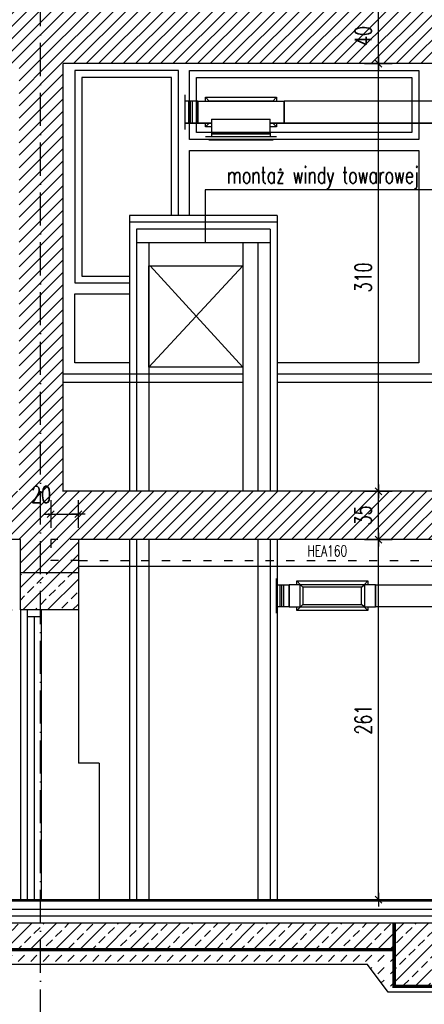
# Model space of a CAD drawing. Header units: millimetres. Extents: x 167273 to 188273, y -125105 to -88145.
# Tile 3 of 210: x 169175 to 169468, y -124735 to -124021. Entities that reach past the tile are written whole.
import ezdxf

# ---------------------------------------------------------------- set-up
doc = ezdxf.new("R2010")
doc.units = ezdxf.units.MM
doc.header["$PDMODE"] = 35
doc.header["$PDSIZE"] = 5
for name, pattern in [('ACAD_ISO03W100', [30, 12, -18]), ('ACAD_ISO10W100', [18, 12, -3, 0, -3]), ('DASHED', [0.75, 0.5, -0.25])]:
    doc.linetypes.add(name, pattern=pattern)
for name, color, linetype in [('!_ppoz', 10, 'Continuous'), ('a-op_leader', 9, 'Continuous'), ('a-op_text', 9, 'Continuous'), ('a-osie', 1, 'ACAD_ISO10W100'), ('a-poziomy', 9, 'Continuous'), ('a-wymiary', 9, 'Continuous'), ('b-cienka', 9, 'Continuous'), ('b-izolacja', 8, 'BATTING'), ('b-konstrukcja', 17, 'Continuous'), ('b-przerywana1', 9, 'ACAD_ISO03W100'), ('b-widokowa', 7, 'Continuous'), ('b-ściany', 2, 'Continuous'), ('c-wyposażenie', 5, 'Continuous'), ('h-hatch', 8, 'Continuous')]:
    doc.layers.add(name, color=color, linetype=linetype)
doc.styles.add('PPAB_100', font='romans.shx', dxfattribs={"width": 0.7, "height": 12})
doc.styles.add('PPAB_50', font='romans.shx', dxfattribs={"width": 0.7, "height": 8})
doc.linetypes.add('BATTING', pattern='A,0.0001,-0.1,[134,ltypeshp.shx,S=0.1,R=0,X=-0.1,Y=0],-0.2,[134,ltypeshp.shx,S=0.1,R=180,X=0.1,Y=0],-0.1', length=0.4001)
doc.dimstyles.new('newPPAB_100', dxfattribs={"dimscale": 0, "dimtxt": 16, "dimasz": 1, "dimexe": 10, "dimexo": 10, "dimgap": 5, "dimtad": 1, "dimdec": 0, "dimzin": 0, "dimdsep": 46, "dimtxsty": 'PPAB_100', "dimblk": 'tick_50', "dimcen": 0.09, "dimdle": 5, "dimse1": 1, "dimse2": 1, "dimclrd": 9, "dimclre": 9, "dimclrt": 161, "dimadec": 0, "dimazin": 0, "dimtfac": 1, "dimtdec": 0, "dimtix": 1, "dimtmove": 2, "dimatfit": 0, "dimldrblk": 'tick_50', "dimfxl": 0, "dimtolj": 1, "dimtzin": 0, "dimarcsym": 0})
pattern_1 = [(45, (-27340.637, 31489.755), (-8.9802561, 8.9802561), []), (45, (-27331.656, 31489.755), (-8.9802561, 8.9802561), [6.35, -3.175])]
pattern_2 = [(45, (-27340.6366, 31489.7547), (9e-16, 8.98025612), [6.35, -6.35])]
pattern_3 = [(45, (-27340.6366, 31489.7547), (-4.49012806, 4.49012806), [])]

# ---------------------------------------------------------------- blocks, each defined once
blk = doc.blocks.new('tick_50')
at = {"color": 9, "ltscale": 20}
for p, q in [((0, 10), (0, -10)), ((-5, 0), (5, 0))]:
    blk.add_line(p, q, dxfattribs=at)
at = {"color": 0}
blk.add_line((2.5, 2.5), (-2.5, -2.5), dxfattribs=at)
blk = doc.blocks.new('*D341')
at = {"layer": 'a-wymiary', "color": 9, "lineweight": -2}
for p, q in [((169196.81, -124379.66), (169195.81, -124379.66)), ((169197.81, -124379.66), (169217.81, -124379.66)), ((169218.81, -124379.66), (169219.81, -124379.66))]:
    blk.add_line(p, q, dxfattribs=at)
at = {"layer": 'Defpoints', "color": 0}
for p in [(169217.81, -124379.66), (169197.81, -124413.32), (169217.81, -124413.32)]:
    blk.add_point(p, dxfattribs=at)
at = {"layer": 'a-wymiary', "color": 9, "lineweight": -2}
blk.add_blockref('tick_50', (169197.81, -124379.66), dxfattribs=at)
at = {"layer": 'a-wymiary', "color": 9, "lineweight": -2, "rotation": 180}
blk.add_blockref('tick_50', (169217.81, -124379.66), dxfattribs=at)
at = {"layer": 'a-wymiary', "color": 161, "insert": (169190.86, -124365.47), "char_height": 12, "attachment_point": 5, "style": 'PPAB_100'}
blk.add_mtext('\\A1;20', dxfattribs=at)
blk = doc.blocks.new('*D342')
at = {"layer": 'a-wymiary', "color": 9, "lineweight": -2}
blk.add_line((169159.82, -124450.12), (169159.82, -124658.12), dxfattribs=at)
at = {"layer": 'Defpoints', "color": 0}
for p in [(169175.81, -124449.12), (169159.82, -124659.12), (169175.81, -124659.12)]:
    blk.add_point(p, dxfattribs=at)
at = {"layer": 'a-wymiary', "color": 9, "lineweight": -2}
for p, rotation in [((169159.82, -124449.12), 90), ((169159.82, -124659.12), 270)]:
    blk.add_blockref('tick_50', p, dxfattribs=dict(at, rotation=rotation))
at = {"layer": 'a-wymiary', "color": 161, "insert": (169148.82, -124554.12), "char_height": 12, "attachment_point": 5, "rotation": 90, "style": 'PPAB_100'}
blk.add_mtext('\\A1;210', dxfattribs=at)
blk = doc.blocks.new('went_piwnica_przekroj')
at = {"layer": 'h-hatch'}
for p, q in [((2851.99, -1133.16, -50.43), (2851.99, -1137.66, -50.43)), ((2851.99, -1137.66, -50.43), (2851.99, -1145.66, -50.43)), ((2854.99, -1137.66, -50.43), (2851.99, -1137.66, -50.43)), ((2851.99, -1137.66, -50.43), (2851.99, -1145.66, -50.43)), ((2861.49, -1137.66, -50.43), (2851.99, -1137.66, -50.43)), ((2854.99, -1145.66, -50.43), (2854.99, -1137.66, -50.43)), ((2855.99, -1137.66, -50.43), (2855.99, -1153.66, -50.43)), ((2857.49, -1137.66, -50.43), (2857.49, -1153.66, -50.43)), ((2861.49, -1137.66, -50.43), (2861.49, -1153.66, -50.43)), ((2861.49, -1137.66, -50.43), (2923.99, -1137.66, -50.43)), ((2861.49, -1145.66, -50.43), (2861.49, -1137.66, -50.43)), ((2923.99, -1137.66, -50.43), (2923.99, -1145.66, -50.43)), ((3073.99, -1137.66, -50.43), (2923.99, -1137.66, -50.43)), ((2923.99, -1153.66, -50.43), (2923.99, -1137.66, -50.43)), ((2851.99, -1145.66, -50.43), (2851.99, -1153.66, -50.43)), ((2851.99, -1145.66, -50.43), (2851.99, -1153.66, -50.43)), ((2854.99, -1153.66, -50.43), (2854.99, -1145.66, -50.43)), ((2861.49, -1153.66, -50.43), (2861.49, -1145.66, -50.43)), ((2923.99, -1145.66, -50.43), (2923.99, -1153.66, -50.43)), ((2851.99, -1153.66, -50.43), (2854.99, -1153.66, -50.43)), ((2851.99, -1153.66, -50.43), (2851.99, -1158.16, -50.43)), ((2851.99, -1153.66, -50.43), (2861.49, -1153.66, -50.43)), ((2871.49, -1153.66, -50.43), (2861.49, -1153.66, -50.43)), ((2871.49, -1150.65, -50.43), (2913.99, -1150.65, -50.43)), ((2871.49, -1150.65, -50.43), (2871.49, -1153.66, -50.43)), ((2871.49, -1153.66, -50.43), (2871.49, -1160.66, -50.43)), ((2913.99, -1160.66, -50.43), (2913.99, -1150.65, -50.43)), ((2923.99, -1153.66, -50.43), (2913.99, -1153.66, -50.43)), ((2923.99, -1153.66, -50.43), (3073.99, -1153.66, -50.43)), ((2871.49, -1160.66, -50.43), (2913.99, -1160.66, -50.43)), ((2871.49, -1160.66, -50.43), (2871.49, -1163.66, -50.43)), ((2913.99, -1160.66, -50.43), (2913.99, -1163.66, -50.43)), ((2871.49, -1163.66, -50.43), (2866.99, -1163.66, -50.43)), ((2913.99, -1163.66, -50.43), (2871.49, -1163.66, -50.43)), ((2918.49, -1163.66, -50.43), (2913.99, -1163.66, -50.43))]:
    blk.add_line(p, q, dxfattribs=at)
at = {"layer": 'h-hatch', "extrusion": (-1.22465e-16, -1, 1.83697e-16)}
for p, q in [((2851.99, -1137.66, -50.43), (2851.99, -1153.66, -50.43)), ((2851.99, -1137.66, -50.43), (2851.99, -1153.66, -50.43)), ((2866.99, -1134.91, -50.43), (2869.74, -1137.66, -50.43)), ((2866.99, -1134.91, -50.43), (2918.49, -1134.91, -50.43)), ((2866.99, -1137.66, -50.43), (2866.99, -1134.91, -50.43)), ((2915.74, -1137.66, -50.43), (2918.49, -1134.91, -50.43)), ((2918.49, -1134.91, -50.43), (2918.49, -1137.66, -50.43)), ((2854.99, -1153.66, -50.43), (2851.99, -1153.66, -50.43)), ((2861.49, -1153.66, -50.43), (2851.99, -1153.66, -50.43)), ((2861.49, -1153.66, -50.43), (2871.49, -1153.66, -50.43)), ((2866.99, -1156.41, -50.43), (2869.74, -1153.66, -50.43)), ((2866.99, -1156.41, -50.43), (2866.99, -1153.66, -50.43)), ((2913.99, -1153.66, -50.43), (2923.99, -1153.66, -50.43)), ((2918.49, -1156.41, -50.43), (2915.74, -1153.66, -50.43)), ((2918.49, -1153.66, -50.43), (2918.49, -1156.41, -50.43)), ((3073.99, -1153.66, -50.43), (2923.99, -1153.66, -50.43)), ((2871.49, -1156.41, -50.43), (2866.99, -1156.41, -50.43)), ((2918.49, -1156.41, -50.43), (2913.99, -1156.41, -50.43)), ((2918.12, -1483.66, -50.43), (2918.12, -1488.16, -50.43)), ((2918.12, -1488.16, -50.43), (2918.12, -1504.16, -50.43)), ((2918.12, -1488.16, -50.43), (2921.12, -1488.16, -50.43)), ((2918.12, -1488.16, -50.43), (2918.12, -1504.16, -50.43)), ((2918.12, -1488.16, -50.43), (2927.62, -1488.16, -50.43)), ((2921.12, -1504.16, -50.43), (2921.12, -1488.16, -50.43)), ((2922.12, -1488.16, -50.43), (2922.12, -1504.16, -50.43)), ((2923.62, -1488.16, -50.43), (2923.62, -1504.16, -50.43)), ((2927.62, -1488.16, -50.43), (2927.62, -1496.16, -50.43)), ((2990.12, -1488.16, -50.43), (2927.62, -1488.16, -50.43)), ((2927.62, -1504.16, -50.43), (2927.62, -1488.16, -50.43)), ((2933.12, -1485.41, -50.43), (2935.86, -1488.16, -50.43)), ((2933.12, -1485.41, -50.43), (2984.62, -1485.41, -50.43)), ((2933.12, -1488.16, -50.43), (2933.12, -1485.41, -50.43)), ((2981.86, -1488.16, -50.43), (2984.62, -1485.41, -50.43)), ((2984.62, -1485.41, -50.43), (2984.62, -1488.16, -50.43)), ((2990.12, -1488.16, -50.43), (2990.12, -1504.16, -50.43)), ((2990.12, -1488.16, -50.43), (3190.12, -1488.16, -50.43)), ((2990.12, -1496.16, -50.43), (2990.12, -1488.16, -50.43)), ((2927.62, -1496.16, -50.43), (2927.62, -1504.16, -50.43)), ((2990.12, -1504.16, -50.43), (2990.12, -1496.16, -50.43)), ((2921.12, -1504.16, -50.43), (2918.12, -1504.16, -50.43)), ((2918.12, -1504.16, -50.43), (2918.12, -1508.66, -50.43)), ((2927.62, -1504.16, -50.43), (2918.12, -1504.16, -50.43)), ((2927.62, -1504.16, -50.43), (2990.12, -1504.16, -50.43)), ((2933.12, -1506.91, -50.43), (2935.86, -1504.16, -50.43)), ((2933.12, -1506.91, -50.43), (2933.12, -1504.16, -50.43)), ((2984.62, -1506.91, -50.43), (2981.86, -1504.16, -50.43)), ((2984.62, -1504.16, -50.43), (2984.62, -1506.91, -50.43)), ((3190.12, -1504.16, -50.43), (2990.12, -1504.16, -50.43)), ((2984.62, -1506.91, -50.43), (2933.12, -1506.91, -50.43))]:
    blk.add_line(p, q, dxfattribs=at)
at = {"layer": 'h-hatch', "extrusion": (0, -1.22465e-16, -1)}
for p, q in [((2869.49, -1137.41, -50.43), (2869.74, -1137.66, -50.43)), ((2869.49, -1137.41, -50.43), (2915.99, -1137.41, -50.43)), ((2869.49, -1137.66, -50.43), (2869.49, -1137.41, -50.43)), ((2915.74, -1137.66, -50.43), (2915.99, -1137.41, -50.43)), ((2915.99, -1137.41, -50.43), (2915.99, -1137.66, -50.43)), ((2869.49, -1153.91, -50.43), (2869.74, -1153.66, -50.43)), ((2869.49, -1153.91, -50.43), (2869.49, -1153.66, -50.43)), ((2871.49, -1153.91, -50.43), (2869.49, -1153.91, -50.43)), ((2915.99, -1153.91, -50.43), (2913.99, -1153.91, -50.43)), ((2915.99, -1153.91, -50.43), (2915.74, -1153.66, -50.43)), ((2915.99, -1153.66, -50.43), (2915.99, -1153.91, -50.43)), ((2935.62, -1487.91, -50.43), (2935.86, -1488.16, -50.43)), ((2935.62, -1487.91, -50.43), (2982.12, -1487.91, -50.43)), ((2935.62, -1488.16, -50.43), (2935.62, -1487.91, -50.43)), ((2935.62, -1504.16, -50.43), (2935.62, -1488.16, -50.43)), ((2935.86, -1488.16, -50.43), (2937.62, -1489.91, -50.43)), ((2980.12, -1489.91, -50.43), (2937.62, -1489.91, -50.43)), ((2937.62, -1489.91, -50.43), (2937.62, -1502.41, -50.43)), ((2980.12, -1489.91, -50.43), (2981.86, -1488.16, -50.43)), ((2980.12, -1502.41, -50.43), (2980.12, -1489.91, -50.43)), ((2981.86, -1488.16, -50.43), (2982.12, -1487.91, -50.43)), ((2982.12, -1487.91, -50.43), (2982.12, -1488.16, -50.43)), ((2982.12, -1488.16, -50.43), (2982.12, -1504.16, -50.43)), ((2935.62, -1504.41, -50.43), (2935.86, -1504.16, -50.43)), ((2935.62, -1504.41, -50.43), (2935.62, -1504.16, -50.43)), ((2982.12, -1504.41, -50.43), (2935.62, -1504.41, -50.43)), ((2935.86, -1504.16, -50.43), (2937.62, -1502.41, -50.43)), ((2937.62, -1502.41, -50.43), (2980.12, -1502.41, -50.43)), ((2981.86, -1504.16, -50.43), (2980.12, -1502.41, -50.43)), ((2982.12, -1504.41, -50.43), (2981.86, -1504.16, -50.43)), ((2982.12, -1504.16, -50.43), (2982.12, -1504.41, -50.43))]:
    blk.add_line(p, q, dxfattribs=at)
at = {"layer": 'h-hatch', "extrusion": (-1.83697e-16, -1, 3.06162e-16)}
for p, q in [((2871.49, -1161.66, -50.43), (2871.49, -1163.66, -50.43)), ((2913.99, -1161.66, -50.43), (2871.49, -1161.66, -50.43)), ((2913.99, -1161.66, -50.43), (2913.99, -1163.66, -50.43)), ((2871.49, -1163.66, -50.43), (2869.49, -1163.66, -50.43)), ((2915.99, -1165.66, -50.43), (2869.49, -1165.66, -50.43)), ((2915.99, -1165.66, -50.43), (2869.49, -1165.66, -50.43)), ((2869.49, -1165.66, -50.43), (2915.99, -1165.66, -50.43)), ((2913.99, -1163.66, -50.43), (2871.49, -1163.66, -50.43)), ((2915.99, -1163.66, -50.43), (2913.99, -1163.66, -50.43))]:
    blk.add_line(p, q, dxfattribs=at)

msp = doc.modelspace()

# ---------------------------------------------------------------- hatches: boundary and pattern name
at = {"layer": 'h-hatch'}
h = msp.add_hatch(dxfattribs=at)
h.set_pattern_fill('ANSI31', color=256, scale=2, style=0)
h.set_pattern_definition(pattern_3)
h.paths.add_polyline_path([(170700.81, -124013.12), (169967.82, -124013.12), (169967.82, -123883.15), (169937.81, -123883.15), (169937.81, -124013.12), (169206.81, -124013.12), (169206.81, -123883.15), (169176.81, -123883.15), (169176.81, -124013.12), (168881.81, -124013.12), (168881.81, -123997.22), (168851.21, -123997.22), (168851.21, -123981.31), (168820.61, -123981.31), (168820.61, -123965.4), (168790.01, -123965.4), (168790.01, -123949.49), (168759.41, -123949.49), (168759.41, -123933.58), (168728.81, -123933.58), (168728.81, -123917.67), (168698.21, -123917.67), (168698.21, -123901.76), (168667.61, -123901.76), (168667.61, -123885.85), (168637.01, -123885.85), (168637.01, -123883.15), (168594.96, -123883.15), (168876.81, -124029.68), (168876.81, -124053.12), (169174.81, -124053.12), (170700.81, -124053.12)])
h = msp.add_hatch(dxfattribs=at)
h.set_pattern_fill('ANSI31', color=256, scale=2, style=0)
h.set_pattern_definition(pattern_3)
h.paths.add_polyline_path([(169937.81, -124363.12), (169206.81, -124363.12), (169206.81, -124053.12), (169174.81, -124053.12), (169174.81, -124363.12), (168881.81, -124363.12), (168844.87, -124363.12), (168783.81, -124363.12), (168783.81, -124381.12), (168784.81, -124381.12), (168784.81, -124398.12), (169175.81, -124398.12), (169175.81, -124422.12), (169217.81, -124422.12), (169217.81, -124398.12), (169937.81, -124398.12)])
h = msp.add_hatch(dxfattribs=at)
h.set_pattern_fill('ANSI33', color=256, scale=2, style=0)
h.set_pattern_definition(pattern_1)
h.paths.add_polyline_path([(169217.81, -124422.12), (169175.81, -124422.12), (169175.81, -124449.12), (169199.77, -124449.12, -1), (169205.77, -124449.12), (169217.81, -124449.12)])
h.paths.add_polyline_path([(169199.77, -124449.12), (169205.77, -124449.12, 1)], flags=17)
h = msp.add_hatch(dxfattribs=at)
h.set_pattern_fill('ANSI33', color=256, scale=2, style=0)
h.set_pattern_definition(pattern_1)
h.paths.add_polyline_path([(169447.13, -124676.12), (168735.81, -124676.12), (168735.81, -124696.12), (169447.13, -124696.12)])
h = msp.add_hatch(dxfattribs=at)
h.set_pattern_fill('ANSI33', color=256, scale=2, style=0)
h.set_pattern_definition(pattern_1)
h.paths.add_polyline_path([(169567.13, -124676.12), (169447.13, -124676.12), (169447.13, -124721.12), (169567.13, -124721.12)])
h = msp.add_hatch(dxfattribs=at)
h.set_pattern_fill('DASH', color=256, scale=2, angle=45, style=0)
h.set_pattern_definition(pattern_2)
h.paths.add_polyline_path([(169587.13, -124701.12), (169603.95, -124701.12), (169618.95, -124726.12), (169828.95, -124726.12), (169843.95, -124701.12), (169861.97, -124701.12), (169876.97, -124726.12), (170001.97, -124726.12), (170001.97, -124721.12), (169881.97, -124721.12), (169881.97, -124691.12), (169823.95, -124691.12), (169823.95, -124721.12), (169623.95, -124721.12), (169623.95, -124691.12), (169567.13, -124691.12), (169567.13, -124721.12), (169447.13, -124721.12), (169447.13, -124726.12), (169572.13, -124726.12)])
h = msp.add_hatch(dxfattribs=at)
h.set_pattern_fill('DASH', color=256, scale=2, angle=45, style=0)
h.set_pattern_definition(pattern_2)
h.paths.add_polyline_path([(169447.13, -124696.12), (168735.81, -124696.12), (168735.81, -124706.12), (169427.13, -124706.12), (169442.13, -124726.12), (169447.13, -124726.12), (169447.13, -124721.12)])

# ---------------------------------------------------------------- linework, layer by layer
at = {"layer": '!_ppoz'}
for p, q in [((169218.3, -124417.32), (169959.81, -124417.32)), ((169180.81, -124449.12), (169180.81, -124659.12)), ((169190.81, -124449.12), (169190.81, -124659.12)), ((169190.81, -124454.12), (169180.81, -124454.12)), ((169185.81, -124454.12), (169185.81, -124659.12))]:
    msp.add_line(p, q, dxfattribs=at)
at = {"layer": 'a-op_leader'}
msp.add_lwpolyline([(169482.85, -124144.67), (169309.7, -124144.67), (169309.7, -124183.12)], dxfattribs=at)
at = {"layer": 'a-osie', "ltscale": 2}
msp.add_line((169190.31, -124748.12), (169190.31, -123872.43), dxfattribs=at)
at = {"layer": 'b-cienka', "ltscale": 0.5}
for p, q in [((169254.8, -124163.12), (169254.8, -124363.12)), ((169361.8, -124163.12), (169254.8, -124163.12)), ((169361.8, -124163.12), (169361.8, -124363.12)), ((169361.8, -124168.12), (169254.8, -124168.12)), ((169259.8, -124173.12), (169259.8, -124363.12)), ((169356.8, -124173.12), (169259.8, -124173.12)), ((169356.8, -124173.12), (169356.8, -124363.12)), ((169356.8, -124183.12), (169259.8, -124183.12)), ((169268.8, -124183.12), (169268.8, -124363.12)), ((169336.8, -124183.12), (169336.8, -124363.12)), ((169347.8, -124183.12), (169347.8, -124363.12)), ((169254.8, -124398.12), (169254.8, -124659.12)), ((169259.8, -124398.12), (169259.8, -124659.12)), ((169268.8, -124398.12), (169268.8, -124659.12)), ((169347.8, -124398.12), (169347.8, -124659.12)), ((169356.8, -124398.12), (169356.8, -124659.12)), ((169361.8, -124398.12), (169361.8, -124659.12))]:
    msp.add_line(p, q, dxfattribs=at)
at = {"layer": 'b-cienka'}
for p, q in [((169336.8, -124278.12), (169206.81, -124278.12)), ((169937.81, -124278.12), (169361.8, -124278.12)), ((169206.81, -124284.12), (169336.8, -124284.12)), ((169361.8, -124284.12), (169937.81, -124284.12))]:
    msp.add_line(p, q, dxfattribs=at)
at = {"layer": 'b-izolacja', "ltscale": 10}
msp.add_line((171045.81, -124671.12), (168854.81, -124671.12), dxfattribs=at)
at = {"layer": 'b-konstrukcja', "linetype": 'ACAD_ISO03W100', "ltscale": 0.5}
for p, q in [((169197.81, -124398.12), (169197.81, -124413.32)), ((169217.81, -124398.12), (169197.81, -124398.12)), ((169218.3, -124413.32), (169197.81, -124413.32)), ((169218.3, -124413.32), (169955.81, -124413.32))]:
    msp.add_line(p, q, dxfattribs=at)
at = {"layer": 'b-przerywana1', "ltscale": 0.5}
msp.add_line((169175.81, -124659.12), (169175.81, -124659.12), dxfattribs=at)
at = {"layer": 'b-przerywana1', "linetype": 'DASHED', "ltscale": 15, "const_width": 2}
for points in [[(168736.81, -124608.12), (168736.81, -124695.12), (169446.13, -124695.12), (169446.13, -124676.12)], [(169446.13, -124695.12), (169446.13, -124722.12), (169568.13, -124722.12), (169568.13, -124690.12)]]:
    msp.add_lwpolyline(points, dxfattribs=at)
at = {"layer": 'b-widokowa'}
for p, q in [((169217.81, -124422.12), (169175.81, -124422.12)), ((169175.81, -124449.12), (169175.81, -124659.12)), ((169217.81, -124449.12), (169217.81, -124560.12)), ((169232.81, -124560.12), (169217.81, -124560.12)), ((169232.81, -124560.12), (169232.81, -124659.12)), ((169400.81, -124659.12), (168854.81, -124659.12)), ((171045.81, -124660.12), (168854.81, -124660.12)), ((171045.81, -124666.12), (168854.81, -124666.12)), ((169447.13, -124676.12), (168735.81, -124676.12)), ((169447.13, -124676.12), (169217.81, -124676.12)), ((169447.13, -124696.12), (168735.81, -124696.12))]:
    msp.add_line(p, q, dxfattribs=at)
msp.add_lwpolyline([(171045.81, -124706.12), (170021.97, -124706.12), (170006.97, -124726.12), (169876.97, -124726.12), (169861.97, -124701.12), (169843.95, -124701.12), (169828.95, -124726.12), (169618.95, -124726.12), (169603.95, -124701.12), (169587.13, -124701.12), (169572.13, -124726.12), (169442.13, -124726.12), (169427.13, -124706.12), (168735.81, -124706.12)], dxfattribs=at)
at = {"layer": 'b-ściany'}
for p, q in [((169937.81, -124053.12), (169206.81, -124053.12)), ((169206.81, -124363.15), (169206.81, -124053.12)), ((171465.81, -124363.12), (169206.81, -124363.12)), ((169175.81, -124398.12), (168784.81, -124398.12)), ((169175.81, -124449.12), (169175.81, -124398.12)), ((169217.81, -124398.12), (169217.81, -124449.12)), ((171045.81, -124398.12), (169217.81, -124398.12)), ((169217.81, -124449.12), (169175.81, -124449.12)), ((169217.81, -124449.12), (169175.81, -124449.12)), ((169400.81, -124659.12), (168854.81, -124659.12)), ((171045.81, -124659.12), (169400.81, -124659.12))]:
    msp.add_line(p, q, dxfattribs=at)
msp.add_lwpolyline([(169447.13, -124721.12), (169567.13, -124721.12), (169567.13, -124676.12), (169447.13, -124676.12)], close=True, dxfattribs=at)
at = {"layer": 'c-wyposażenie', "ltscale": 0.5}
for p, q in [((169268.8, -124273.12), (169336.8, -124199.62)), ((169269.8, -124199.62), (169336.8, -124273.12))]:
    msp.add_line(p, q, dxfattribs=at)
msp.add_lwpolyline([(169268.8, -124199.62), (169336.8, -124199.62), (169336.8, -124273.12), (169268.8, -124273.12)], close=True, dxfattribs=at)
at = {"layer": 'h-hatch'}
for points in [[(169290.31, -124163.12), (169290.31, -124058.12), (169215.31, -124058.12), (169215.31, -124212.12), (169254.8, -124212.12)], [(169285.31, -124163.12), (169285.31, -124063.12), (169220.31, -124063.12), (169220.31, -124207.12), (169254.8, -124207.12)], [(169298.31, -124163.12), (169298.31, -124116.12), (169464.31, -124116.12), (169464.31, -124270.12), (169361.8, -124270.12)], [(169254.8, -124270.12), (169215.31, -124270.12), (169215.31, -124220.12), (169254.8, -124220.12)]]:
    msp.add_lwpolyline(points, dxfattribs=at)
for points in [[(169298.31, -124058.12), (169464.31, -124058.12), (169464.31, -124108.12), (169298.31, -124108.12)], [(169303.31, -124063.12), (169459.31, -124063.12), (169459.31, -124103.12), (169303.31, -124103.12)]]:
    msp.add_lwpolyline(points, close=True, dxfattribs=at)

# ---------------------------------------------------------------- block references
msp.add_blockref('went_piwnica_przekroj', (166442.81, -122942.67), dxfattribs=at)

# ---------------------------------------------------------------- texts
at = {"layer": 'a-op_text', "ltscale": 0.5, "insert": (169325.42, -124127.96), "char_height": 12, "width": 474.5811, "attachment_point": 1, "style": 'PPAB_100'}
msp.add_mtext('{\\Fromans.shx|c238;montaż windy towarowej}', dxfattribs=at)
at = {"layer": 'a-poziomy', "ltscale": 0.5, "insert": (169383.83, -124406.3), "char_height": 8, "width": 80.513, "attachment_point": 4, "style": 'PPAB_50'}
msp.add_mtext('HEA160 ', dxfattribs=at)

# ---------------------------------------------------------------- dimensions: what is measured, and where the dimension line sits
at = {"layer": 'a-wymiary'}
for base, p1, p2 in [((169435.12, -124013.12), (169204.31, -124053.12), (169206.81, -124013.12)), ((169435.12, -124053.12), (169206.81, -124363.12), (169204.31, -124053.12)), ((169435.12, -124363.12), (169217.81, -124398.12), (169206.81, -124363.12)), ((169435.12, -124398.12), (169204.31, -124659.12), (169217.81, -124398.12))]:
    msp.add_linear_dim(base=base, p1=p1, p2=p2, angle=90, dimstyle='newPPAB_100', override={"dimscale": 1}, dxfattribs=at).render()
dim = msp.add_linear_dim(base=(169217.81, -124379.66), p1=(169197.81, -124413.32), p2=(169217.81, -124413.32), dimstyle='newPPAB_100', override={"dimscale": 1}, dxfattribs=at)
dim.commit()
dim.dimension.update_dxf_attribs({"geometry": '*D341', "text_midpoint": (169190.86, -124365.47), "dimtype": 160})
dim = msp.add_linear_dim(base=(169159.82, -124659.12), p1=(169175.81, -124449.12), p2=(169175.81, -124659.12), angle=90, dimstyle='newPPAB_100', override={"dimscale": 1}, dxfattribs=at)
dim.commit()
dim.dimension.update_dxf_attribs({"geometry": '*D342', "text_midpoint": (169148.82, -124554.12)})

doc.saveas('drawing.dxf')
